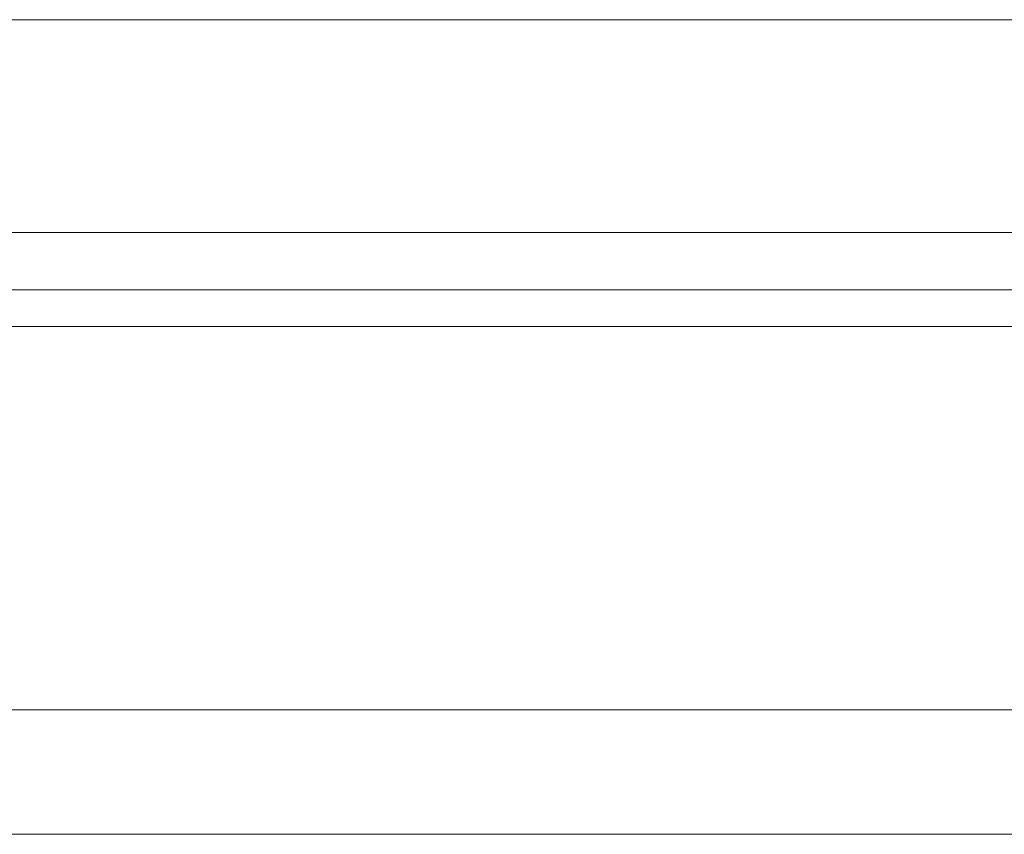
# Model space of a CAD drawing. Header units: millimetres. Extents: x 10 to 313, y 334 to 446.
# Tile 24 of 56: x 214.24 to 223.73, y 352.54 to 360.39. Entities that reach past the tile are written whole.
import ezdxf

# ---------------------------------------------------------------- set-up
doc = ezdxf.new("R2010")
doc.units = ezdxf.units.MM
doc.layers.add('OUT', color=3, linetype='Continuous')

msp = doc.modelspace()

# ---------------------------------------------------------------- linework, layer by layer
at = {"layer": 'OUT', "color": 0, "linetype": 'Continuous', "lineweight": 15}
for p, q in [((273.1963, 360.3916), (185.1963, 360.3916)), ((273.1963, 358.3416), (185.1963, 358.3416)), ((313.4318, 357.7881), (157.1243, 357.7881)), ((285.1963, 357.4345), (157.0694, 357.4345)), ((313.4318, 353.7416), (155.9473, 353.7416)), ((285.1963, 352.5416), (119.1963, 352.5416))]:
    msp.add_line(p, q, dxfattribs=at)

doc.saveas('drawing.dxf')
